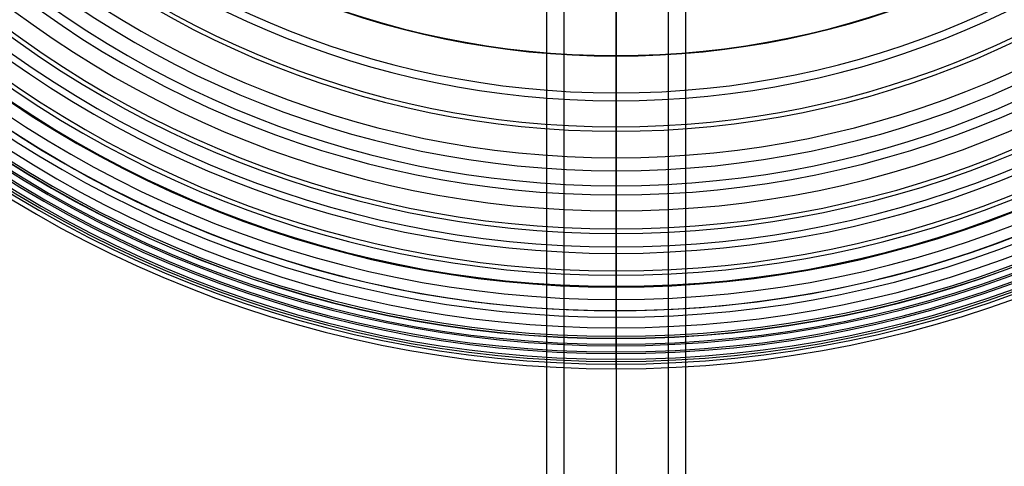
# Model space of a CAD drawing. Header units: millimetres. Extents: x -100 to 100, y 31 to 290.
# Tile 255 of 256: x -51 to 33, y 78 to 117. Entities that reach past the tile are written whole.
import ezdxf

# ---------------------------------------------------------------- set-up
doc = ezdxf.new("R2010")
doc.units = ezdxf.units.MM
doc.header["$MEASUREMENT"] = 0
doc.layers.add('Default', color=7, linetype='Continuous', true_color=0x000000)
doc.layers.add('Opal Glass Shade', color=7, linetype='Continuous', true_color=0x000000)

# ---------------------------------------------------------------- blocks, each defined once
blk = doc.blocks.new('5_5_2')
at = {"layer": 'Default', "extrusion": (0, 1, 0)}
for centre, radius, start in [((-1343.266, 0, 1436.412), 73.363, 0), ((-1343.266, 0, 1434.587), 73.32, 0), ((-1343.266, 0, 1433.493), 77.201, 0), ((-1343.266, 0, 1433.493), 77.201, 0), ((-1343.266, 0, 1431.239), 76.523, 0), ((-1343.266, 0, 1429.428), 79.829, 0), ((-1343.266, 0, 1427.747), 79.447, 0), ((-1343.266, 0, 1426.05), 83.224, 0), ((-1343.266, 0, 1424.123), 82.105, 0), ((-1343.266, 0, 1421.665), 85.305, 0), ((-1343.266, 0, 1420.381), 84.511, 0), ((-1343.266, 0, 1416.534), 86.675, 0), ((-1343.266, 0, 1413.319), 89.759, 0), ((-1343.266, 0, 1412.596), 88.61, 0), ((-1343.266, 0, 1409.303), 92.213, 0), ((-1343.266, 0, 1409.303), 92.213, 0), ((-1343.266, 0, 1408.582), 90.327, 0), ((-1343.266, 0, 1404.592), 93.232, 0), ((-1343.266, 0, 1404.503), 91.839, 360), ((-1343.266, 0, 1400.377), 93.158, 360), ((-1343.266, 0, 1400.395), 95.256, 39.7085), ((-1343.266, 0, 1396.216), 94.294, 0), ((-1343.266, 0, 1395.656), 95.818, 0), ((-1343.266, 0, 1392.035), 95.259, 0), ((-1343.266, 0, 1391.348), 97.463, 0), ((-1343.266, 0, 1391.348), 97.463, 0), ((-1343.266, 0, 1386.641), 97.636, 0), ((-1343.266, 0, 1383.676), 96.726, 0), ((-1343.266, 0, 1382.267), 98.955, 0), ((-1343.266, 0, 1377.623), 98.805, 0), ((-1343.266, 0, 1375.417), 97.654, 0), ((-1343.266, 0, 1368.637), 99.435, 0), ((-1343.266, 0, 1367.379), 98.14, 0), ((-1343.266, 0, 1364.183), 100.253, 0), ((-1343.266, 0, 1359.681), 99.626, 0), ((-1343.266, 0, 1359.681), 98.28, 0), ((-1343.266, 0, 1351.983), 98.14, 0), ((-1343.266, 0, 1350.725), 99.435, 0), ((-1343.266, 0, 1346.155), 99.85, 0), ((-1343.266, 0, 1343.945), 97.654, 0), ((-1343.266, 0, 1341.739), 98.805, 0), ((-1343.266, 0, 1337.095), 98.955, 0), ((-1343.266, 0, 1335.686), 96.726, 0), ((-1343.266, 0, 1332.721), 97.636, 0), ((-1343.266, 0, 1328.013), 97.463, 0), ((-1343.266, 0, 1327.326), 95.259, 0), ((-1343.266, 0, 1323.705), 95.818, 0), ((-1343.266, 0, 1323.146), 94.294, 360), ((-1343.266, 0, 1318.967), 95.256, 0), ((-1343.266, 0, 1318.985), 93.158, 0), ((-1343.266, 0, 1314.77), 93.232, 0), ((-1343.266, 0, 1314.858), 91.839, 0), ((-1343.266, 0, 1310.78), 90.327, 0), ((-1343.266, 0, 1310.059), 92.213, 0), ((-1343.266, 0, 1310.059), 92.213, 0), ((-1343.266, 0, 1306.043), 89.759, 0), ((-1343.266, 0, 1306.765), 88.61, 0), ((-1343.266, 0, 1302.828), 86.675, 0), ((-1343.266, 0, 1298.981), 84.511, 0), ((-1343.266, 0, 1297.697), 85.305, 0), ((-1343.266, 0, 1295.239), 82.105, 0), ((-1343.266, 0, 1291.615), 79.447, 0), ((-1343.266, 0, 1289.934), 79.829, 0), ((-1343.266, 0, 1288.123), 76.523, 360), ((-1343.266, 0, 1285.869), 77.201, 0), ((-1343.266, 0, 1284.775), 73.32, 360), ((-1343.266, 0, 1282.95), 73.363, 360)]:
    blk.add_arc(centre, radius, start, 180, dxfattribs=at)
at = {"layer": 'Default', "extrusion": (5.71735e-30, 1, -1.47261e-14)}
blk.add_arc((-1343.266, 0, 1433.493), 77.201, 0, 180, dxfattribs=at)
at = {"layer": 'Default', "extrusion": (-5.81578e-30, 1, -1.91245e-14)}
blk.add_arc((-1343.266, 0, 1426.05), 83.224, 0, 180, dxfattribs=at)
at = {"layer": 'Default', "extrusion": (-1.66045e-30, 1, -1.03087e-14)}
blk.add_arc((-1343.266, 0, 1417.918), 88.226, 0, 180, dxfattribs=at)
at = {"layer": 'Default', "extrusion": (-2.46574e-15, 1, -7.39721e-15)}
blk.add_arc((-1343.266, 0, 1409.303), 92.213, 0, 180, dxfattribs=at)
at = {"layer": 'Default', "extrusion": (-2.24615e-12, 1, -9.54792e-15)}
blk.add_arc((-1343.266, 0, 1400.395), 95.256, 0, 180, dxfattribs=at)
at = {"layer": 'Default', "extrusion": (-2.73543e-42, 1, 6.9988e-15)}
blk.add_arc((-1343.266, 0, 1391.348), 97.463, 0, 180, dxfattribs=at)
at = {"layer": 'Default', "extrusion": (1.66856e-30, 1, 1.37865e-14)}
blk.add_arc((-1343.266, 0, 1382.267), 98.955, 0, 180, dxfattribs=at)
at = {"layer": 'Default', "extrusion": (5.54743e-42, 1, 4.55431e-15)}
blk.add_arc((-1343.266, 0, 1373.206), 99.85, 0, 180, dxfattribs=at)
at = {"layer": 'Default', "extrusion": (-2.26801e-15, 1, 6.80403e-15)}
blk.add_arc((-1343.266, 0, 1364.183), 100.253, 0, 180, dxfattribs=at)
at = {"layer": 'Default', "extrusion": (1.134e-15, 1, -2.26801e-15)}
blk.add_arc((-1343.266, 0, 1355.178), 100.253, 0, 180, dxfattribs=at)
at = {"layer": 'Default', "extrusion": (-7.37637e-30, 1, -9.10861e-15)}
blk.add_arc((-1343.266, 0, 1346.155), 99.85, 0, 180, dxfattribs=at)
at = {"layer": 'Default', "extrusion": (-1.11827e-30, 1, -2.29775e-15)}
blk.add_arc((-1343.266, 0, 1337.095), 98.955, 0, 180, dxfattribs=at)
at = {"layer": 'Default', "extrusion": (4.0943e-13, 1, 2.33293e-15)}
blk.add_arc((-1343.266, 0, 1328.013), 97.463, 0, 180, dxfattribs=at)
at = {"layer": 'Default', "extrusion": (2.38698e-15, 1, -4.77396e-15)}
blk.add_arc((-1343.266, 0, 1318.967), 95.256, 0, 180, dxfattribs=at)
at = {"layer": 'Default', "extrusion": (1.23287e-15, 1, -2.46574e-15)}
blk.add_arc((-1343.266, 0, 1310.059), 92.213, 0, 180, dxfattribs=at)
at = {"layer": 'Default', "extrusion": (2.57717e-15, 1, 1.30544e-28)}
blk.add_arc((-1343.266, 0, 1301.443), 88.226, 0, 180, dxfattribs=at)
at = {"layer": 'Default', "extrusion": (-1.92611e-12, 1, -1.63924e-14)}
blk.add_arc((-1343.266, 0, 1293.312), 83.224, 0, 180, dxfattribs=at)
at = {"layer": 'Default', "extrusion": (-2.85621e-30, 1, 2.94521e-15)}
blk.add_arc((-1343.266, 0, 1285.869), 77.201, 360, 180, dxfattribs=at)
at = {"layer": 'Default'}
for points, knots in [([(1343.266, 1450.238, 49.108), (1343.266, 1449.749, 50.298), (1343.266, 1448.516, 53.122), (1343.266, 1446.353, 57.417), (1343.266, 1443.712, 61.885), (1343.266, 1440.871, 66.018), (1343.266, 1437.845, 69.829), (1343.266, 1434.648, 73.333), (1343.266, 1431.292, 76.543), (1343.266, 1427.792, 79.473), (1343.266, 1424.161, 82.135), (1343.266, 1420.413, 84.542), (1343.266, 1416.561, 86.707), (1343.266, 1412.619, 88.642), (1343.266, 1408.6, 90.358), (1343.266, 1404.52, 91.869), (1343.266, 1400.391, 93.185), (1343.266, 1396.23, 94.319), (1343.266, 1390.677, 95.599), (1343.266, 1383.746, 96.804), (1343.266, 1375.508, 97.717), (1343.266, 1367.498, 98.19), (1343.266, 1359.681, 98.323), (1343.266, 1351.863, 98.19), (1343.266, 1343.853, 97.717), (1343.266, 1335.616, 96.804), (1343.266, 1328.684, 95.599), (1343.266, 1323.132, 94.319), (1343.266, 1318.97, 93.185), (1343.266, 1314.842, 91.869), (1343.266, 1310.762, 90.358), (1343.266, 1306.743, 88.642), (1343.266, 1302.801, 86.707), (1343.266, 1298.949, 84.542), (1343.266, 1295.2, 82.135), (1343.266, 1291.569, 79.473), (1343.266, 1288.069, 76.543), (1343.266, 1284.714, 73.333), (1343.266, 1281.517, 69.829), (1343.266, 1278.49, 66.018), (1343.266, 1275.65, 61.885), (1343.266, 1273.009, 57.417), (1343.266, 1270.846, 53.122), (1343.266, 1269.613, 50.299), (1343.266, 1269.124, 49.109)], [2.203503, 2.203503, 2.203503, 2.203503, 6.063852, 11.44498, 16.622365, 21.624867, 26.479785, 31.212666, 35.846652, 40.402157, 44.896953, 49.345868, 53.76017, 58.14819, 62.515681, 66.865721, 71.198557, 75.512324, 79.803326, 88.291929, 96.603728, 104.657489, 112.357715, 120.057934, 128.111695, 136.423501, 144.912096, 149.203106, 153.516853, 157.849707, 162.199741, 166.567235, 170.955253, 175.369556, 179.818471, 184.313268, 188.868772, 193.502759, 198.235639, 203.090557, 208.09306, 213.270443, 218.651572, 222.510544, 222.510544, 222.510544, 222.510544]), ([(1343.266, 1433.493, 77.201), (1343.266, 1434.327, 75.827), (1343.266, 1436.281, 73.244), (1343.266, 1438.748, 71.144), (1343.266, 1440.069, 70.233)], [0.208398, 0.208398, 0.208398, 0.208398, 5.039199, 9.861294, 9.861294, 9.861294, 9.861294]), ([(1343.266, 1426.05, 83.224), (1343.266, 1427.052, 81.981), (1343.266, 1429.33, 79.681), (1343.266, 1432.053, 77.93), (1343.266, 1433.493, 77.201)], [0.208406, 0.208406, 0.208406, 0.208406, 5.006448, 9.855147, 9.855147, 9.855147, 9.855147]), ([(1343.266, 1417.918, 88.226), (1343.266, 1419.057, 87.126), (1343.266, 1421.599, 85.133), (1343.266, 1424.522, 83.756), (1343.266, 1426.05, 83.224)], [0.208442, 0.208442, 0.208442, 0.208442, 4.967942, 9.830576, 9.830576, 9.830576, 9.830576]), ([(1343.266, 1409.303, 92.213), (1343.266, 1410.545, 91.254), (1343.266, 1413.283, 89.57), (1343.266, 1416.338, 88.562), (1343.266, 1417.918, 88.226)], [0.208502, 0.208502, 0.208502, 0.208502, 4.92476, 9.782341, 9.782341, 9.782341, 9.782341]), ([(1343.266, 1400.395, 95.256), (1343.266, 1401.709, 94.428), (1343.266, 1404.579, 93.031), (1343.266, 1407.704, 92.367), (1343.266, 1409.303, 92.213)], [0.208576, 0.208576, 0.208576, 0.208576, 4.877944, 9.708285, 9.708285, 9.708285, 9.708285]), ([(1343.266, 1391.348, 97.463), (1343.266, 1392.71, 96.75), (1343.266, 1395.66, 95.611), (1343.266, 1398.804, 95.25), (1343.266, 1400.395, 95.256)], [0.208657, 0.208657, 0.208657, 0.208657, 4.830695, 9.613827, 9.613827, 9.613827, 9.613827]), ([(1343.266, 1382.267, 98.955), (1343.266, 1383.66, 98.341), (1343.266, 1386.653, 97.424), (1343.266, 1389.784, 97.323), (1343.266, 1391.348, 97.463)], [0.208739, 0.208739, 0.208739, 0.208739, 4.788716, 9.511626, 9.511626, 9.511626, 9.511626]), ([(1343.266, 1373.206, 99.85), (1343.266, 1374.623, 99.319), (1343.266, 1377.637, 98.59), (1343.266, 1380.738, 98.706), (1343.266, 1382.267, 98.955)], [0.208815, 0.208815, 0.208815, 0.208815, 4.759161, 9.4182, 9.4182, 9.4182, 9.4182]), ([(1343.266, 1364.183, 100.253), (1343.266, 1365.62, 99.79), (1343.266, 1368.647, 99.218), (1343.266, 1371.715, 99.513), (1343.266, 1373.206, 99.85)], [0.208879, 0.208879, 0.208879, 0.208879, 4.749705, 9.351017, 9.351017, 9.351017, 9.351017]), ([(1343.266, 1346.155, 99.85), (1343.266, 1347.647, 99.513), (1343.266, 1350.715, 99.218), (1343.266, 1353.742, 99.79), (1343.266, 1355.178, 100.253)], [0.208881, 0.208881, 0.208881, 0.208881, 4.810193, 9.351019, 9.351019, 9.351019, 9.351019]), ([(1343.266, 1337.095, 98.955), (1343.266, 1338.624, 98.706), (1343.266, 1341.725, 98.59), (1343.266, 1344.739, 99.319), (1343.266, 1346.155, 99.85)], [0.208817, 0.208817, 0.208817, 0.208817, 4.867857, 9.418203, 9.418203, 9.418203, 9.418203]), ([(1343.266, 1328.013, 97.463), (1343.266, 1329.577, 97.323), (1343.266, 1332.709, 97.424), (1343.266, 1335.702, 98.341), (1343.266, 1337.095, 98.955)], [0.208742, 0.208742, 0.208742, 0.208742, 4.931651, 9.511626, 9.511626, 9.511626, 9.511626]), ([(1343.266, 1318.967, 95.256), (1343.266, 1320.557, 95.25), (1343.266, 1323.702, 95.611), (1343.266, 1326.652, 96.75), (1343.266, 1328.013, 97.463)], [0.208661, 0.208661, 0.208661, 0.208661, 4.991793, 9.613833, 9.613833, 9.613833, 9.613833]), ([(1343.266, 1310.059, 92.213), (1343.266, 1311.658, 92.367), (1343.266, 1314.783, 93.031), (1343.266, 1317.653, 94.428), (1343.266, 1318.967, 95.256)], [0.208579, 0.208579, 0.208579, 0.208579, 5.038919, 9.708286, 9.708286, 9.708286, 9.708286]), ([(1343.266, 1301.443, 88.226), (1343.266, 1303.024, 88.562), (1343.266, 1306.079, 89.569), (1343.266, 1308.817, 91.254), (1343.266, 1310.059, 92.213)], [0.208504, 0.208504, 0.208504, 0.208504, 5.066085, 9.782339, 9.782339, 9.782339, 9.782339]), ([(1343.266, 1293.312, 83.224), (1343.266, 1294.84, 83.756), (1343.266, 1297.763, 85.133), (1343.266, 1300.304, 87.126), (1343.266, 1301.443, 88.226)], [0.208443, 0.208443, 0.208443, 0.208443, 5.07108, 9.83058, 9.83058, 9.83058, 9.83058]), ([(1343.266, 1285.869, 77.201), (1343.266, 1287.308, 77.93), (1343.266, 1290.032, 79.681), (1343.266, 1292.309, 81.981), (1343.266, 1293.312, 83.224)], [0.208406, 0.208406, 0.208406, 0.208406, 5.057106, 9.855145, 9.855145, 9.855145, 9.855145]), ([(1343.266, 1279.293, 70.233), (1343.266, 1280.614, 71.144), (1343.266, 1283.08, 73.244), (1343.266, 1285.034, 75.827), (1343.266, 1285.869, 77.201)], [0.208398, 0.208398, 0.208398, 0.208398, 5.030494, 9.86129, 9.86129, 9.86129, 9.86129])]:
    blk.add_open_spline(points, degree=3, knots=knots, dxfattribs=at)
blk.add_open_spline([(1343.266, 1355.178, 100.253), (1343.266, 1356.638, 99.846), (1343.266, 1359.681, 99.405), (1343.266, 1362.723, 99.846), (1343.266, 1364.183, 100.253)], degree=3, dxfattribs=at)

msp = doc.modelspace()

# ---------------------------------------------------------------- linework, layer by layer
at = {"layer": 'Default'}
for p, q in [((-6, 186.75, 141.75), (-6, 55.75, 141.75)), ((-4.5, 186.75, 141.75), (-4.5, 75.746, 141.75)), ((4.5, 75.246, 141.75), (4.5, 186.75, 141.75)), ((6, 55.75, 141.75), (6, 186.75, 141.75)), ((0, 182.25, 146.25), (0, 75.996, 146.25)), ((0, 182.25, 137.25), (0, 75.496, 137.25)), ((0, 180.749, 147.75), (0, 55.75, 147.75)), ((0, 180.749, 135.75), (0, 55.75, 135.75))]:
    msp.add_line(p, q, dxfattribs=at)

# ---------------------------------------------------------------- block references
at = {"layer": 'Opal Glass Shade', "extrusion": (0, -1, 0)}
msp.add_blockref('5_5_2', (-1343.266, -1072.254, -186.75), dxfattribs=at)

doc.saveas('drawing.dxf')
